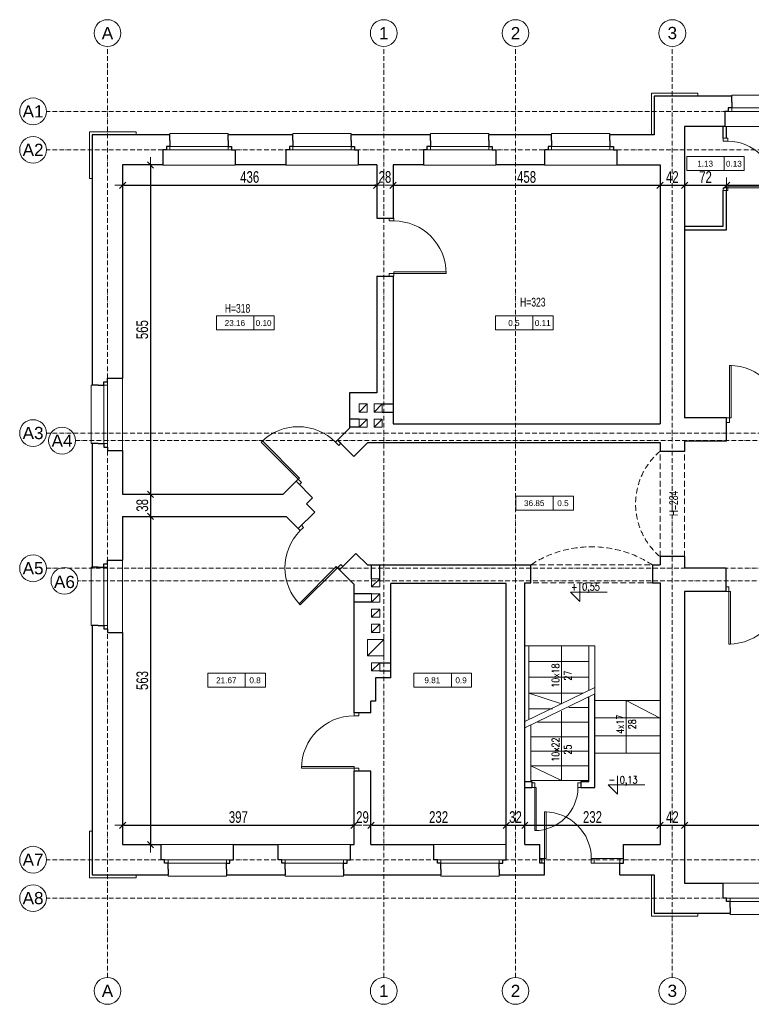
# Model space of a CAD drawing. Header units: inches. Extents: x -8638 to 29969, y -39 to 37625.
# Tile 6 of 18: x 419 to 1674, y 16979 to 18669. Entities that reach past the tile are written whole.
import ezdxf
from ezdxf.enums import TextEntityAlignment as Align

# ---------------------------------------------------------------- set-up
doc = ezdxf.new("R2010")
doc.units = ezdxf.units.IN
doc.header["$MEASUREMENT"] = 0
for name, pattern in [('ArcadiaLine4607182594047786974', [0]), ('DASHED', [15, 10, -5]), ('GAP', [3, 2, -0.5, 0, -0.5])]:
    doc.linetypes.add(name, pattern=pattern)
doc.layers.get('0').update_dxf_attribs({"lineweight": 0})
doc.layers.get('Defpoints').update_dxf_attribs({"lineweight": 0})
for name, color, linetype, lineweight in [('AA_OPIS_009', 2, 'Continuous', 0), ('AA_OPIS_TABELKI_009', 7, 'Continuous', 0), ('AA_PRZ_SCIANY_030', 10, 'Continuous', 30), ('AA_PRZERYWANE', 251, 'DASHED', 0), ('AA_STOLARKA DRZW_009', 7, 'Continuous', 0), ('AA_WIDOK_005', 252, 'Continuous', 0), ('AA_WIDOK_009', 7, 'Continuous', 0), ('AA_WYMIAR', 157, 'Continuous', 0), ('AA_WYMIAR WYS_50', 7, 'Continuous', 0), ('isa_V9BAE0E40C946046_B19A2E0E40DD480C4L21BAE0E40DD48147Usr', 7, 'Continuous', 25)]:
    doc.layers.add(name, color=color, linetype=linetype, lineweight=lineweight)
doc.styles.add('100ROMAN', font='arial.ttf', dxfattribs={"width": 0.7})
doc.styles.add('ArCADiaStyle', font='arial.ttf')
doc.styles.add('arial', font='arial.ttf', dxfattribs={"width": 0.9, "height": 1.5})
doc.styles.add('ROMANS', font='romans.shx', dxfattribs={"width": 0.8})
doc.dimstyles.new('1_100', dxfattribs={"dimtxt": 20, "dimasz": 1.8, "dimexe": 0.18, "dimexo": 0.0625, "dimgap": 4, "dimtad": 1, "dimtoh": 1, "dimdec": 0, "dimzin": 0, "dimdsep": 46, "dimtxsty": '100ROMAN', "dimblk": 'ST', "dimcen": 0, "dimse1": 1, "dimse2": 1, "dimclrd": 256, "dimclrt": 256, "dimadec": 0, "dimazin": 0, "dimtfac": 1, "dimtdec": 0, "dimtix": 1, "dimtofl": 0, "dimtmove": 1, "dimatfit": 2, "dimldrblk": 'DOTSMALL', "dimfxl": 1, "dimtolj": 1, "dimtzin": 0, "dimarcsym": 0})

# ---------------------------------------------------------------- blocks, each defined once
blk = doc.blocks.new('okna parter 100')
at = {"layer": 'AA_PRZ_SCIANY_030', "color": 0}
for p, q in [((19935.3, 10114.2), (19935.3, 10124.2)), ((20035.3, 10114.2), (20035.3, 10124.2)), ((19935.3, 10104.2), (19929.3, 10104.2)), ((19929.3, 10104.2), (19929.3, 10098.2)), ((19935.3, 10114.2), (19935.3, 10114.2)), ((19935.3, 10114.2), (19935.3, 10104.2)), ((20035.3, 10114.2), (20035.3, 10114.2)), ((20035.3, 10114.2), (20035.3, 10104.2)), ((20035.3, 10104.2), (20041.3, 10104.2)), ((20041.3, 10104.2), (20041.3, 10098.2)), ((19929.3, 10098.2), (19923.3, 10098.2)), ((19923.3, 10098.2), (19923.3, 10072.2)), ((20041.3, 10098.2), (20047.3, 10098.2)), ((20047.3, 10098.2), (20047.3, 10072.2))]:
    blk.add_line(p, q, dxfattribs=at)
at = {"layer": 'AA_STOLARKA DRZW_009', "color": 0}
for points in [[(19935.3, 10104.2), (19929.3, 10104.2), (19929.3, 10098.2), (19935.3, 10098.2)], [(20035.3, 10104.2), (20041.3, 10104.2), (20041.3, 10098.2), (20035.3, 10098.2)]]:
    blk.add_lwpolyline(points, close=True, dxfattribs=at)
for points in [[(20035.3, 10104.2), (19935.3, 10104.2)], [(19929.3, 10098.2), (20041.3, 10098.2)]]:
    blk.add_lwpolyline(points, dxfattribs=at)
at = {"layer": 'AA_WIDOK_009', "color": 0}
for p, q in [((20035.3, 10124.2), (20035.3, 10126.2)), ((19923.3, 10072.2), (20047.3, 10072.2))]:
    blk.add_line(p, q, dxfattribs=at)
blk.add_lwpolyline([(19935.3, 10124.2), (19935.3, 10126.2), (20035.3, 10126.2)], dxfattribs=at)
blk = doc.blocks.new('*U3346')
for points in [[(-85, 0), (-85, 8), (-90, 8), (-90, 0)], [(-7.5, 0), (-5, 0), (-5, -80), (-7.5, -80)], [(0, 0), (0, 8), (-5, 8), (-5, 0)]]:
    blk.add_lwpolyline(points, close=True)
blk.add_arc((-5, 0), 80, 180, 270)
blk = doc.blocks.new('*U3342')
for points in [[(-95, 0), (-95, 8), (-100, 8), (-100, 0)], [(-7.8, 0), (-5, 0), (-5, -90), (-7.8, -90)], [(0, 0), (0, 8), (-5, 8), (-5, 0)]]:
    blk.add_lwpolyline(points, close=True)
blk.add_arc((-5, 0), 90, 180, 270)
blk = doc.blocks.new('*U3349')
for points in [[(-95, 0), (-95, 8), (-100, 8), (-100, 0)], [(-7.8, 0), (-5, 0), (-5, -90), (-7.8, -90)], [(0, 0), (0, 8), (-5, 8), (-5, 0)]]:
    blk.add_lwpolyline(points, close=True)
blk.add_arc((-5, 0), 90, 180, 270)
blk = doc.blocks.new('*U3347')
for points in [[(-95, 0), (-95, 8), (-100, 8), (-100, 0)], [(-7.8, 0), (-5, 0), (-5, -90), (-7.8, -90)], [(0, 0), (0, 8), (-5, 8), (-5, 0)]]:
    blk.add_lwpolyline(points, close=True)
blk.add_arc((-5, 0), 90, 180, 270)
blk = doc.blocks.new('*U3350')
for points in [[(-95, 0), (-95, 8), (-100, 8), (-100, 0)], [(-7.8, 0), (-5, 0), (-5, -90), (-7.8, -90)], [(0, 0), (0, 8), (-5, 8), (-5, 0)]]:
    blk.add_lwpolyline(points, close=True)
blk.add_arc((-5, 0), 90, 180, 270)
blk = doc.blocks.new('TABELKA POWIERZCHNIE')
at = {"layer": 'AA_OPIS_TABELKI_009'}
blk.add_line((656700946, 556572823.1), (656700946, 556572799.1), dxfattribs=at)
blk.add_lwpolyline([(656700881.9, 556572823.1), (656700980.5, 556572823.1), (656700980.5, 556572799.1), (656700881.9, 556572799.1)], close=True, dxfattribs=at)
at = {"layer": 'AA_OPIS_TABELKI_009', "style": 'arial'}
for tag, p in [('POW', (656700913.4, 556572805.9)), ('NR', (656700962.7, 556572805.8))]:
    blk.add_attdef(tag, text='', height=10, dxfattribs=at).set_placement(p, align=Align.CENTER)
blk = doc.blocks.new('kota wys. dół')
blk.add_lwpolyline([(2489.2, 1562.6), (2489.2, 1537.4), (2476.6, 1550), (2526.2, 1550)])
at = {"style": 'ROMANS'}
blk.add_attdef('%%P', text='', height=10.5, dxfattribs=at).set_placement((2486.1, 1552.1), align=Align.RIGHT)
blk.add_attdef('0.00', (2492.3, 1552.1), '', height=10.5, dxfattribs=at)
blk = doc.blocks.new('*U3361')
for points in [[(-79, 0), (-79, 8), (-84, 8), (-84, 0)], [(-7.3, 0), (-5, 0), (-5, -74), (-7.3, -74)], [(0, 0), (0, 8), (-5, 8), (-5, 0)]]:
    blk.add_lwpolyline(points, close=True)
blk.add_arc((-5, 0), 74, 180, 270)
blk = doc.blocks.new('*U3351')
for points in [[(-85, 0), (-85, 8), (-90, 8), (-90, 0)], [(-7.5, 0), (-5, 0), (-5, -80), (-7.5, -80)], [(0, 0), (0, 8), (-5, 8), (-5, 0)]]:
    blk.add_lwpolyline(points, close=True)
blk.add_arc((-5, 0), 80, 180, 270)
blk = doc.blocks.new('ST')
at = {"color": 0}
for p, q in [((7.5, 0), (-7.5, 0)), ((-3, -3), (3, 3)), ((0, 7.5), (0, -7.5))]:
    blk.add_line(p, q, dxfattribs=at)
blk = doc.blocks.new('*D3414')
at = {"layer": 'AA_WYMIAR', "lineweight": -2}
blk.add_line((597.8, 18384.8), (1030.2, 18384.8), dxfattribs=at)
at = {"layer": 'Defpoints', "color": 0}
for p in [(596, 18419.5), (1032, 18419.5), (1032, 18384.8)]:
    blk.add_point(p, dxfattribs=at)
at = {"layer": 'AA_WYMIAR', "lineweight": -2, "xscale": 1.8, "yscale": 1.8, "zscale": 1.8, "rotation": 180}
blk.add_blockref('ST', (596, 18384.8), dxfattribs=at)
at = {"layer": 'AA_WYMIAR', "lineweight": -2, "xscale": 1.8, "yscale": 1.8, "zscale": 1.8}
blk.add_blockref('ST', (1032, 18384.8), dxfattribs=at)
at = {"layer": 'AA_WYMIAR', "insert": (814, 18398.8), "char_height": 20, "attachment_point": 5, "style": '100ROMAN'}
blk.add_mtext('\\A1;436', dxfattribs=at)
blk = doc.blocks.new('_DotSmall')
at = {"color": 0, "linetype": 'ByBlock', "const_width": 0.5}
blk.add_lwpolyline([(-0.0625, 0, 1), (0.0625, 0, 1)], format="xyb", close=True, dxfattribs=at)
blk = doc.blocks.new('*D3415')
at = {"layer": 'AA_WYMIAR', "lineweight": -2}
for p, q in [((1030.2, 18384.8), (1028.4, 18384.8)), ((1061.8, 18384.8), (1063.6, 18384.8))]:
    blk.add_line(p, q, dxfattribs=at)
at = {"layer": 'Defpoints', "color": 0}
for p in [(1032, 18419.5), (1060, 18419.5), (1060, 18384.8)]:
    blk.add_point(p, dxfattribs=at)
at = {"layer": 'AA_WYMIAR', "lineweight": -2, "xscale": 1.8, "yscale": 1.8, "zscale": 1.8}
blk.add_blockref('ST', (1032, 18384.8), dxfattribs=at)
at = {"layer": 'AA_WYMIAR', "lineweight": -2, "xscale": 1.8, "yscale": 1.8, "zscale": 1.8, "rotation": 180}
blk.add_blockref('ST', (1060, 18384.8), dxfattribs=at)
at = {"layer": 'AA_WYMIAR', "insert": (1046, 18398.8), "char_height": 20, "attachment_point": 5, "style": '100ROMAN'}
blk.add_mtext('\\A1;28', dxfattribs=at)
blk = doc.blocks.new('*D3416')
at = {"layer": 'AA_WYMIAR', "lineweight": -2}
blk.add_line((1061.8, 18384.8), (1516.2, 18384.8), dxfattribs=at)
at = {"layer": 'Defpoints', "color": 0}
for p in [(1060, 18419.5), (1518, 18419.5), (1518, 18384.8)]:
    blk.add_point(p, dxfattribs=at)
at = {"layer": 'AA_WYMIAR', "lineweight": -2, "xscale": 1.8, "yscale": 1.8, "zscale": 1.8, "rotation": 180}
blk.add_blockref('ST', (1060, 18384.8), dxfattribs=at)
at = {"layer": 'AA_WYMIAR', "lineweight": -2, "xscale": 1.8, "yscale": 1.8, "zscale": 1.8}
blk.add_blockref('ST', (1518, 18384.8), dxfattribs=at)
at = {"layer": 'AA_WYMIAR', "insert": (1289, 18398.8), "char_height": 20, "attachment_point": 5, "style": '100ROMAN'}
blk.add_mtext('\\A1;458', dxfattribs=at)
blk = doc.blocks.new('*D3417')
at = {"layer": 'AA_WYMIAR', "lineweight": -2}
blk.add_line((1519.8, 18384.8), (1558.2, 18384.8), dxfattribs=at)
at = {"layer": 'Defpoints', "color": 0}
for p in [(1560, 18485.5), (1518, 18419.5), (1560, 18384.8)]:
    blk.add_point(p, dxfattribs=at)
at = {"layer": 'AA_WYMIAR', "lineweight": -2, "xscale": 1.8, "yscale": 1.8, "zscale": 1.8, "rotation": 180}
blk.add_blockref('ST', (1518, 18384.8), dxfattribs=at)
at = {"layer": 'AA_WYMIAR', "lineweight": -2, "xscale": 1.8, "yscale": 1.8, "zscale": 1.8}
blk.add_blockref('ST', (1560, 18384.8), dxfattribs=at)
at = {"layer": 'AA_WYMIAR', "insert": (1539, 18398.8), "char_height": 20, "attachment_point": 5, "style": '100ROMAN'}
blk.add_mtext('\\A1;42', dxfattribs=at)
blk = doc.blocks.new('*D3418')
at = {"layer": 'AA_WYMIAR', "lineweight": -2}
blk.add_line((1561.8, 18384.8), (1630.2, 18384.8), dxfattribs=at)
at = {"layer": 'Defpoints', "color": 0}
for p in [(1560, 18485.5), (1632, 18485.5), (1632, 18384.8)]:
    blk.add_point(p, dxfattribs=at)
at = {"layer": 'AA_WYMIAR', "lineweight": -2, "xscale": 1.8, "yscale": 1.8, "zscale": 1.8, "rotation": 180}
blk.add_blockref('ST', (1560, 18384.8), dxfattribs=at)
at = {"layer": 'AA_WYMIAR', "lineweight": -2, "xscale": 1.8, "yscale": 1.8, "zscale": 1.8}
blk.add_blockref('ST', (1632, 18384.8), dxfattribs=at)
at = {"layer": 'AA_WYMIAR', "insert": (1596, 18398.8), "char_height": 20, "attachment_point": 5, "style": '100ROMAN'}
blk.add_mtext('\\A1;72', dxfattribs=at)
blk = doc.blocks.new('*D3419')
at = {"layer": 'AA_WYMIAR', "lineweight": -2}
blk.add_line((1633.8, 18384.8), (1960.2, 18384.8), dxfattribs=at)
at = {"layer": 'Defpoints', "color": 0}
for p in [(1632, 18485.5), (1962, 18485.5), (1962, 18384.8)]:
    blk.add_point(p, dxfattribs=at)
at = {"layer": 'AA_WYMIAR', "lineweight": -2, "xscale": 1.8, "yscale": 1.8, "zscale": 1.8, "rotation": 180}
blk.add_blockref('ST', (1632, 18384.8), dxfattribs=at)
at = {"layer": 'AA_WYMIAR', "lineweight": -2, "xscale": 1.8, "yscale": 1.8, "zscale": 1.8}
blk.add_blockref('ST', (1962, 18384.8), dxfattribs=at)
at = {"layer": 'AA_WYMIAR', "insert": (1797, 18398.8), "char_height": 20, "attachment_point": 5, "style": '100ROMAN'}
blk.add_mtext('\\A1;330', dxfattribs=at)
blk = doc.blocks.new('*D3426')
at = {"layer": 'AA_WYMIAR', "lineweight": -2}
blk.add_line((643.8, 18417.7), (643.8, 17856.3), dxfattribs=at)
at = {"layer": 'Defpoints', "color": 0}
for p in [(596, 18419.5), (596, 17854.5), (643.8, 17854.5)]:
    blk.add_point(p, dxfattribs=at)
at = {"layer": 'AA_WYMIAR', "lineweight": -2, "xscale": 1.8, "yscale": 1.8, "zscale": 1.8}
for p, rotation in [((643.8, 18419.5), 90), ((643.8, 17854.5), 270)]:
    blk.add_blockref('ST', p, dxfattribs=dict(at, rotation=rotation))
at = {"layer": 'AA_WYMIAR', "insert": (629.8, 18137), "char_height": 20, "attachment_point": 5, "rotation": 90, "style": '100ROMAN'}
blk.add_mtext('\\A1;565', dxfattribs=at)
blk = doc.blocks.new('*D3427')
at = {"layer": 'AA_WYMIAR', "lineweight": -2}
blk.add_line((643.8, 17852.7), (643.8, 17818.3), dxfattribs=at)
at = {"layer": 'Defpoints', "color": 0}
for p in [(596, 17854.5), (596, 17816.5), (643.8, 17816.5)]:
    blk.add_point(p, dxfattribs=at)
at = {"layer": 'AA_WYMIAR', "lineweight": -2, "xscale": 1.8, "yscale": 1.8, "zscale": 1.8}
for p, rotation in [((643.8, 17854.5), 90), ((643.8, 17816.5), 270)]:
    blk.add_blockref('ST', p, dxfattribs=dict(at, rotation=rotation))
at = {"layer": 'AA_WYMIAR', "insert": (629.8, 17835.5), "char_height": 20, "attachment_point": 5, "rotation": 90, "style": '100ROMAN'}
blk.add_mtext('\\A1;38', dxfattribs=at)
blk = doc.blocks.new('*D3428')
at = {"layer": 'AA_WYMIAR', "lineweight": -2}
blk.add_line((643.8, 17814.7), (643.8, 17255.3), dxfattribs=at)
at = {"layer": 'Defpoints', "color": 0}
for p in [(596, 17816.5), (596, 17253.5), (643.8, 17253.5)]:
    blk.add_point(p, dxfattribs=at)
at = {"layer": 'AA_WYMIAR', "lineweight": -2, "xscale": 1.8, "yscale": 1.8, "zscale": 1.8}
for p, rotation in [((643.8, 17816.5), 90), ((643.8, 17253.5), 270)]:
    blk.add_blockref('ST', p, dxfattribs=dict(at, rotation=rotation))
at = {"layer": 'AA_WYMIAR', "insert": (629.8, 17535), "char_height": 20, "attachment_point": 5, "rotation": 90, "style": '100ROMAN'}
blk.add_mtext('\\A1;563', dxfattribs=at)
blk = doc.blocks.new('*D3429')
at = {"layer": 'AA_WYMIAR', "lineweight": -2}
blk.add_line((597.8, 17286.6), (991.2, 17286.6), dxfattribs=at)
at = {"layer": 'Defpoints', "color": 0}
for p in [(993, 17286.6), (596, 17253.5), (993, 17253.5)]:
    blk.add_point(p, dxfattribs=at)
at = {"layer": 'AA_WYMIAR', "lineweight": -2, "xscale": 1.8, "yscale": 1.8, "zscale": 1.8, "rotation": 180}
blk.add_blockref('ST', (596, 17286.6), dxfattribs=at)
at = {"layer": 'AA_WYMIAR', "lineweight": -2, "xscale": 1.8, "yscale": 1.8, "zscale": 1.8}
blk.add_blockref('ST', (993, 17286.6), dxfattribs=at)
at = {"layer": 'AA_WYMIAR', "insert": (794.5, 17300.6), "char_height": 20, "attachment_point": 5, "style": '100ROMAN'}
blk.add_mtext('\\A1;397', dxfattribs=at)
blk = doc.blocks.new('*D3430')
at = {"layer": 'AA_WYMIAR', "lineweight": -2}
for p, q in [((991.2, 17286.6), (989.4, 17286.6)), ((1023.8, 17286.6), (1025.6, 17286.6))]:
    blk.add_line(p, q, dxfattribs=at)
at = {"layer": 'Defpoints', "color": 0}
for p in [(1022, 17379.5), (1022, 17286.6), (993, 17253.5)]:
    blk.add_point(p, dxfattribs=at)
at = {"layer": 'AA_WYMIAR', "lineweight": -2, "xscale": 1.8, "yscale": 1.8, "zscale": 1.8}
blk.add_blockref('ST', (993, 17286.6), dxfattribs=at)
at = {"layer": 'AA_WYMIAR', "lineweight": -2, "xscale": 1.8, "yscale": 1.8, "zscale": 1.8, "rotation": 180}
blk.add_blockref('ST', (1022, 17286.6), dxfattribs=at)
at = {"layer": 'AA_WYMIAR', "insert": (1007.5, 17300.6), "char_height": 20, "attachment_point": 5, "style": '100ROMAN'}
blk.add_mtext('\\A1;29', dxfattribs=at)
blk = doc.blocks.new('*D3431')
at = {"layer": 'AA_WYMIAR', "lineweight": -2}
blk.add_line((1023.8, 17286.6), (1252.2, 17286.6), dxfattribs=at)
at = {"layer": 'Defpoints', "color": 0}
for p in [(1022, 17379.5), (1254, 17286.6), (1254, 17227.5)]:
    blk.add_point(p, dxfattribs=at)
at = {"layer": 'AA_WYMIAR', "lineweight": -2, "xscale": 1.8, "yscale": 1.8, "zscale": 1.8, "rotation": 180}
blk.add_blockref('ST', (1022, 17286.6), dxfattribs=at)
at = {"layer": 'AA_WYMIAR', "lineweight": -2, "xscale": 1.8, "yscale": 1.8, "zscale": 1.8}
blk.add_blockref('ST', (1254, 17286.6), dxfattribs=at)
at = {"layer": 'AA_WYMIAR', "insert": (1138, 17300.6), "char_height": 20, "attachment_point": 5, "style": '100ROMAN'}
blk.add_mtext('\\A1;232', dxfattribs=at)
blk = doc.blocks.new('*D3432')
at = {"layer": 'AA_WYMIAR', "lineweight": -2}
blk.add_line((1255.8, 17286.6), (1284.2, 17286.6), dxfattribs=at)
at = {"layer": 'Defpoints', "color": 0}
for p in [(1286, 17286.6), (1286, 17253.5), (1254, 17227.5)]:
    blk.add_point(p, dxfattribs=at)
at = {"layer": 'AA_WYMIAR', "lineweight": -2, "xscale": 1.8, "yscale": 1.8, "zscale": 1.8, "rotation": 180}
blk.add_blockref('ST', (1254, 17286.6), dxfattribs=at)
at = {"layer": 'AA_WYMIAR', "lineweight": -2, "xscale": 1.8, "yscale": 1.8, "zscale": 1.8}
blk.add_blockref('ST', (1286, 17286.6), dxfattribs=at)
at = {"layer": 'AA_WYMIAR', "insert": (1270, 17300.6), "char_height": 20, "attachment_point": 5, "style": '100ROMAN'}
blk.add_mtext('\\A1;32', dxfattribs=at)
blk = doc.blocks.new('*D3433')
at = {"layer": 'AA_WYMIAR', "lineweight": -2}
blk.add_line((1287.8, 17286.6), (1516.2, 17286.6), dxfattribs=at)
at = {"layer": 'Defpoints', "color": 0}
for p in [(1518, 17286.6), (1286, 17253.5), (1518, 17253.5)]:
    blk.add_point(p, dxfattribs=at)
at = {"layer": 'AA_WYMIAR', "lineweight": -2, "xscale": 1.8, "yscale": 1.8, "zscale": 1.8, "rotation": 180}
blk.add_blockref('ST', (1286, 17286.6), dxfattribs=at)
at = {"layer": 'AA_WYMIAR', "lineweight": -2, "xscale": 1.8, "yscale": 1.8, "zscale": 1.8}
blk.add_blockref('ST', (1518, 17286.6), dxfattribs=at)
at = {"layer": 'AA_WYMIAR', "insert": (1402, 17300.6), "char_height": 20, "attachment_point": 5, "style": '100ROMAN'}
blk.add_mtext('\\A1;232', dxfattribs=at)
blk = doc.blocks.new('*D3434')
at = {"layer": 'AA_WYMIAR', "lineweight": -2}
blk.add_line((1519.8, 17286.6), (1558.2, 17286.6), dxfattribs=at)
at = {"layer": 'Defpoints', "color": 0}
for p in [(1560, 17286.6), (1518, 17253.5), (1560, 17187.5)]:
    blk.add_point(p, dxfattribs=at)
at = {"layer": 'AA_WYMIAR', "lineweight": -2, "xscale": 1.8, "yscale": 1.8, "zscale": 1.8, "rotation": 180}
blk.add_blockref('ST', (1518, 17286.6), dxfattribs=at)
at = {"layer": 'AA_WYMIAR', "lineweight": -2, "xscale": 1.8, "yscale": 1.8, "zscale": 1.8}
blk.add_blockref('ST', (1560, 17286.6), dxfattribs=at)
at = {"layer": 'AA_WYMIAR', "insert": (1539, 17300.6), "char_height": 20, "attachment_point": 5, "style": '100ROMAN'}
blk.add_mtext('\\A1;42', dxfattribs=at)
blk = doc.blocks.new('*D3435')
at = {"layer": 'AA_WYMIAR', "lineweight": -2}
blk.add_line((1561.8, 17286.6), (1934.2, 17286.6), dxfattribs=at)
at = {"layer": 'Defpoints', "color": 0}
for p in [(1936, 17286.6), (1560, 17187.5), (1936, 17187.5)]:
    blk.add_point(p, dxfattribs=at)
at = {"layer": 'AA_WYMIAR', "lineweight": -2, "xscale": 1.8, "yscale": 1.8, "zscale": 1.8, "rotation": 180}
blk.add_blockref('ST', (1560, 17286.6), dxfattribs=at)
at = {"layer": 'AA_WYMIAR', "lineweight": -2, "xscale": 1.8, "yscale": 1.8, "zscale": 1.8}
blk.add_blockref('ST', (1936, 17286.6), dxfattribs=at)
at = {"layer": 'AA_WYMIAR', "insert": (1748, 17300.6), "char_height": 20, "attachment_point": 5, "style": '100ROMAN'}
blk.add_mtext('\\A1;376', dxfattribs=at)

msp = doc.modelspace()

# ---------------------------------------------------------------- linework, layer by layer
at = {"linetype": 'ArcadiaLine4607182594047786974', "lineweight": 0}
for centre in [(570, 18645.8), (1044, 18645.8), (1270, 18645.8), (1539, 18645.8), (442.4, 18511.5), (442.4, 18445.5), (442.4, 17959.5), (492.1, 17946.5), (442.4, 17727.5), (496.2, 17706), (442.4, 17227.5), (442.4, 17161.5), (570, 17002.4), (1044, 17002.4), (1270, 17002.4), (1539, 17002.4)]:
    msp.add_circle(centre, 23, dxfattribs=at)
at = {"layer": 'AA_PRZ_SCIANY_030', "color": 0}
for p, q in [((1032, 18419.5), (1032, 18328.5)), ((1060, 18419.5), (1060, 18328.5)), ((1444, 18419.5), (1518, 18419.5)), ((1518, 18419.5), (1518, 17975.5)), ((1560, 18419.5), (1560, 17985.5)), ((1032, 18328.5), (1060, 18328.5)), ((1032, 18228.5), (1032, 18028.5)), ((1032, 18228.5), (1060, 18228.5)), ((1060, 18228.5), (1060, 17975.5)), ((1032, 18028.5), (985, 18028.5)), ((985, 18028.5), (985, 17968.1)), ((1041.5, 18009.5), (1060, 18009.5)), ((1041.5, 17995.5), (1060, 17995.5)), ((1001.5, 17983.5), (985, 17983.5)), ((1632, 17985.5), (1560, 17985.5)), ((1632, 17945.5), (1632, 17985.5)), ((985, 17968.1), (964.5, 17947.6)), ((1001.5, 17969.5), (985, 17969.5)), ((1060, 17975.5), (1518, 17975.5)), ((992.8, 17919.3), (964.5, 17947.6)), ((1016.9, 17943.5), (992.8, 17919.3)), ((1016.9, 17943.5), (1518, 17943.5)), ((1518, 17943.5), (1518, 17928.5)), ((1560, 17945.5), (1560, 17928.5)), ((1632, 17945.5), (1560, 17945.5)), ((893.8, 17876.9), (871.3, 17854.5)), ((922, 17848.6), (893.8, 17876.9)), ((596, 17854.5), (871.3, 17854.5)), ((922, 17848.6), (911.4, 17838)), ((925.6, 17823.9), (897.3, 17795.6)), ((925.6, 17823.9), (911.4, 17838)), ((596, 17816.5), (876.4, 17816.5)), ((897.3, 17795.6), (876.4, 17816.5)), ((996.3, 17753.1), (968, 17724.9)), ((1016, 17733.5), (996.3, 17753.1)), ((1518, 17747.5), (1518, 17733.5)), ((1560, 17747.5), (1518, 17747.5)), ((1560, 17747.5), (1560, 17727.5)), ((993, 17699.9), (968, 17724.9)), ((1016, 17733.5), (1296, 17733.5)), ((1023, 17709.5), (1023, 17733.5)), ((1037, 17709.5), (1037, 17733.5)), ((1296, 17702.5), (1296, 17733.5)), ((1505, 17733.5), (1518, 17733.5)), ((1505, 17733.5), (1505, 17702.5)), ((1631, 17727.5), (1560, 17727.5)), ((1631, 17727.5), (1631, 17687.5)), ((993, 17479.5), (993, 17699.9)), ((1254, 17701.5), (1056, 17701.5)), ((1056, 17539.5), (1056, 17701.5)), ((1254, 17253.5), (1254, 17701.5)), ((1286, 17253.5), (1286, 17702.5)), ((1286, 17702.5), (1296, 17702.5)), ((1286, 17702.5), (1296, 17702.5)), ((1505, 17702.5), (1518, 17702.5)), ((1505, 17702.5), (1518, 17702.5)), ((1518, 17702.5), (1518, 17253.5)), ((1023, 17683.5), (993, 17683.5)), ((1560, 17687.5), (1560, 17253.5)), ((1631, 17687.5), (1560, 17687.5)), ((1023, 17669.5), (993, 17669.5)), ((1037, 17565.5), (1056, 17565.5)), ((1056, 17539.5), (1030, 17539.5)), ((1037, 17551.5), (1056, 17551.5)), ((1396, 17361.5), (1396, 17507.1)), ((1406, 17351.5), (1406, 17511.9)), ((1022, 17479.5), (1022, 17499.5)), ((1022, 17479.5), (993, 17479.5)), ((993, 17253.5), (993, 17379.5)), ((1022, 17379.5), (993, 17379.5)), ((1022, 17253.5), (1022, 17379.5)), ((1286, 17361.5), (1298, 17361.5)), ((1286, 17361.5), (1298, 17361.5)), ((1286, 17351.5), (1298, 17351.5)), ((1298, 17361.5), (1298, 17351.5)), ((1382, 17361.5), (1386, 17361.5)), ((1382, 17361.5), (1382, 17351.5)), ((1382, 17351.5), (1386, 17351.5)), ((1386, 17361.5), (1396, 17361.5)), ((1386, 17351.5), (1406, 17351.5)), ((1312, 17221.5), (1312, 17253.5)), ((1455, 17221.5), (1455, 17253.5)), ((1318, 17221.5), (1312, 17221.5)), ((1320, 17201.5), (1320, 17221.5)), ((1449, 17201.5), (1449, 17221.5)), ((1449, 17221.5), (1455, 17221.5)), ((1449, 17201.5), (1508, 17201.5)), ((1508, 17201.5), (1508, 17135.5)), ((1508, 17135.5), (1638, 17135.5))]:
    msp.add_line(p, q, dxfattribs=at)
for points in [[(1641, 18537.5), (1508, 18537.5), (1508, 18471.5), (1432, 18471.5)], [(1629, 18485.5), (1560, 18485.5), (1560, 18419.5)], [(1626, 18465.5), (1626, 18485.5)], [(1632, 18465.5), (1632, 18485.5)], [(677, 18471.5), (544, 18471.5), (544, 18041.5)], [(888, 18471.5), (777, 18471.5)], [(1124, 18471.5), (988, 18471.5)], [(1332, 18471.5), (1224, 18471.5)], [(665, 18419.5), (596, 18419.5), (596, 18053.5)], [(876, 18419.5), (789, 18419.5)], [(1032, 18419.5), (1000, 18419.5)], [(1112, 18419.5), (1060, 18419.5)], [(1320, 18419.5), (1236, 18419.5)], [(1560, 18308.5), (1560, 18308.5), (1632, 18308.5), (1632, 18375.5)], [(1560, 18314.5), (1626, 18314.5), (1626, 18375.5)], [(544, 17941.5), (544, 17729.5)], [(596, 17929.5), (596, 17854.5)], [(1518, 17928.5), (1560, 17928.5)], [(596, 17816.5), (596, 17741.5)], [(544, 17629.5), (544, 17201.5), (674, 17201.5)], [(596, 17617.5), (596, 17253.5), (662, 17253.5)], [(1030, 17539.5), (1030, 17539.5), (1030, 17499.5), (1022, 17499.5)], [(786, 17253.5), (863, 17253.5)], [(987, 17253.5), (993, 17253.5)], [(1022, 17253.5), (1130, 17253.5)], [(1286, 17253.5), (1312, 17253.5)], [(1455, 17253.5), (1518, 17253.5)], [(1560, 17253.5), (1560, 17187.5), (1626, 17187.5)], [(774, 17201.5), (875, 17201.5)], [(975, 17201.5), (1142, 17201.5)], [(1242, 17201.5), (1320, 17201.5)]]:
    msp.add_lwpolyline(points, dxfattribs=at)
at = {"layer": 'AA_PRZERYWANE', "color": 0}
for p, q in [((1518, 17747.5), (1518, 17928.5)), ((1560, 17747.5), (1560, 17928.5)), ((1296, 17733.5), (1505, 17733.5)), ((1505, 17702.5), (1296, 17702.5))]:
    msp.add_line(p, q, dxfattribs=at)
for centre, radius, start, end in [((1594.5, 17838), 118.5, 130.2091, 229.7909), ((1400.5, 17572.8), 191.6, 56.9539, 123.0461)]:
    msp.add_arc(centre, radius, start, end, dxfattribs=at)
at = {"layer": 'AA_STOLARKA DRZW_009', "color": 0}
for points in [[(1312, 17229.5), (1320, 17229.5)], [(1312, 17221.5), (1318, 17221.5)], [(1405, 17229.5), (1455, 17229.5)], [(1449, 17221.5), (1405, 17221.5)]]:
    msp.add_lwpolyline(points, dxfattribs=at)
msp.add_lwpolyline([(1449, 17221.5), (1455, 17221.5), (1455, 17229.5), (1449, 17229.5)], close=True, dxfattribs=at)
at = {"layer": 'AA_WIDOK_005', "color": 0}
for p, q in [((1001.5, 17995.5), (1015.5, 18009.5)), ((1027.5, 17995.5), (1041.5, 18009.5)), ((1001.5, 17969.5), (1015.5, 17983.5)), ((1027.5, 17969.5), (1041.5, 17983.5)), ((1023, 17695.5), (1037, 17709.5)), ((1023, 17669.5), (1037, 17683.5)), ((1023, 17643.5), (1037, 17657.5)), ((1023, 17617.5), (1037, 17631.5)), ((1016, 17577.5), (1044, 17605.5)), ((1023, 17551.5), (1037, 17565.5))]:
    msp.add_line(p, q, dxfattribs=at)
for points in [[(1015.5, 17995.5), (1001.5, 17995.5), (1001.5, 18009.5), (1015.5, 18009.5)], [(1041.5, 17995.5), (1027.5, 17995.5), (1027.5, 18009.5), (1041.5, 18009.5)], [(1015.5, 17969.5), (1001.5, 17969.5), (1001.5, 17983.5), (1015.5, 17983.5)], [(1041.5, 17969.5), (1027.5, 17969.5), (1027.5, 17983.5), (1041.5, 17983.5)], [(1037, 17695.5), (1023, 17695.5), (1023, 17709.5), (1037, 17709.5)], [(1037, 17669.5), (1023, 17669.5), (1023, 17683.5), (1037, 17683.5)], [(1037, 17643.5), (1023, 17643.5), (1023, 17657.5), (1037, 17657.5)], [(1037, 17617.5), (1023, 17617.5), (1023, 17631.5), (1037, 17631.5)], [(1044, 17577.5), (1016, 17577.5), (1016, 17605.5), (1044, 17605.5)], [(1037, 17551.5), (1023, 17551.5), (1023, 17565.5), (1037, 17565.5)]]:
    msp.add_lwpolyline(points, close=True, dxfattribs=at)
at = {"layer": 'AA_WIDOK_009', "color": 0, "ltscale": 0.5}
for p, q in [((1286, 17594.5), (1406, 17594.5)), ((1293, 17594.5), (1293, 17469.1)), ((1396, 17518.1), (1396, 17594.5)), ((1406, 17511.9), (1406, 17594.5)), ((1293, 17567.5), (1396, 17567.5)), ((1293, 17540.5), (1396, 17540.5)), ((1406, 17522.9), (1286, 17464.5)), ((1406, 17511.9), (1286, 17453.5)), ((1293, 17513.5), (1386, 17513.5)), ((1293, 17486.5), (1333.5, 17486.5)), ((1361.7, 17488.5), (1396, 17488.5)), ((1406, 17500.5), (1518, 17500.5)), ((1406, 17471), (1518, 17471)), ((1296, 17458.1), (1296, 17361.5)), ((1307.5, 17463.5), (1396, 17463.5)), ((1296, 17438.5), (1396, 17438.5)), ((1406, 17440), (1518, 17440)), ((1296, 17413.5), (1396, 17413.5)), ((1406, 17410.5), (1518, 17410.5)), ((1296, 17388.5), (1396, 17388.5)), ((1296, 17363.5), (1396, 17363.5))]:
    msp.add_line(p, q, dxfattribs=at)
for points in [[(1508, 18471.5), (1503, 18471.5), (1503, 18471.5), (1503, 18537.5), (1503, 18542.5), (1583, 18542.5), (1583, 18537.5)], [(544, 18396.5), (539, 18396.5), (539, 18396.5), (539, 18471.5), (539, 18476.5), (619, 18476.5), (619, 18471.5)], [(1349, 17594.5), (1349, 17495.2), (1293, 17513.5)], [(1459.7, 17410.5), (1459.7, 17500.5), (1518, 17470.5)], [(1349, 17482.6), (1349, 17363.5), (1296, 17388.5)], [(544, 17276.5), (539, 17276.5), (539, 17276.5), (539, 17201.5), (539, 17196.5), (619, 17196.5), (619, 17201.5)], [(1503, 17201.5), (1503, 17201.5), (1503, 17135.5), (1503, 17130.5), (1583, 17130.5), (1583, 17135.5)]]:
    msp.add_lwpolyline(points, dxfattribs=at)
at = {"layer": 'isa_V9BAE0E40C946046_B19A2E0E40DD480C4L21BAE0E40DD48147Usr', "linetype": 'GAP', "lineweight": 0, "ltscale": 4}
for p, q in [((570, 17025.4), (570, 18622.8)), ((1044, 17025.4), (1044, 18622.8)), ((1270, 17025.4), (1270, 18622.8)), ((1539, 17025.4), (1539, 18622.8)), ((3315, 18511.5), (465.4, 18511.5)), ((3315, 18445.5), (465.4, 18445.5)), ((3315, 17959.5), (465.4, 17959.5)), ((515.1, 17946.5), (3265.6, 17946.5)), ((465.4, 17727.5), (3315, 17727.5)), ((3268.7, 17706), (519.2, 17706)), ((3315, 17227.5), (465.4, 17227.5)), ((3315, 17161.5), (465.4, 17161.5))]:
    msp.add_line(p, q, dxfattribs=at)

# ---------------------------------------------------------------- block references
at = {"color": 0}
for p in [(-18294.3, 8413.2), (-19258.3, 8347.2), (-19047.3, 8347.2), (-18811.3, 8347.2), (-18603.3, 8347.2)]:
    msp.add_blockref('okna parter 100', p, dxfattribs=at)
at = {"color": 0, "rotation": 90}
msp.add_blockref('okna parter 100', (10668.2, -1993.8), dxfattribs=at)
at = {"color": 0, "xscale": -1}
for p, rotation in [((10668.2, 37664.7), 89.99999999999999), ((-19261.3, 27325.7), 180), ((-19060.3, 27325.7), 180), ((-18793.3, 27325.7), 180), ((-18297.3, 27259.7), 180)]:
    msp.add_blockref('okna parter 100', p, dxfattribs=dict(at, rotation=rotation))
at = {"layer": 'AA_OPIS_TABELKI_009', "color": 0}
for p, values in [((-656699318.1, -556554389.2), {'NR': '0.13', 'POW': '1.13'}), ((-656700124.8, -556554662.5), {'NR': '0.10', 'POW': '23.16'}), ((-656699646.1, -556554662.5), {'NR': '0.11', 'POW': '0.5'}), ((-656699611.3, -556554971.6), {'NR': '0.5', 'POW': '36.85'}), ((-656700139.5, -556555275.5), {'NR': '0.8', 'POW': '21.67'}), ((-656699786.1, -556555275.5), {'NR': '0.9', 'POW': '9.81'})]:
    msp.add_blockref('TABELKA POWIERZCHNIE', p, dxfattribs=at).add_auto_attribs(values)
at = {"layer": 'AA_STOLARKA DRZW_009', "color": 0, "xscale": -1, "rotation": 89.99999999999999}
for name, p in [('*U3351', (1634, 18375.5)), ('*U3347', (1061, 18228.5))]:
    msp.add_blockref(name, p, dxfattribs=at)
at = {"layer": 'AA_STOLARKA DRZW_009', "color": 0}
for name, p, rotation in [('*U3349', (1632, 17985.5), 180), ('*U3342', (893.8, 17876.9), 224.9999779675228), ('*U3342', (968, 17724.9), 315.0000220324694), ('*U3347', (993, 17379.5), 270), ('*U3346', (1315, 17229.5), 180)]:
    msp.add_blockref(name, p, dxfattribs=dict(at, rotation=rotation))
at = {"layer": 'AA_STOLARKA DRZW_009', "color": 0, "xscale": -1}
for name, p in [('*U3350', (1631, 17687.5)), ('*U3361', (1298, 17351.5))]:
    msp.add_blockref(name, p, dxfattribs=at)
at = {"layer": 'AA_WYMIAR WYS_50', "color": 0, "transparency": 33554687}
ref = msp.add_blockref('kota wys. dół', (-1761.7, 15726.2), dxfattribs=dict(at, xscale=1.262991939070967, yscale=1.262991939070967, zscale=1.262991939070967, rotation=0.05060147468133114))
ref.add_attrib('%%P', '+', dxfattribs={"layer": '0', "height": 12.6, "rotation": 0.0506, "style": 'ROMANS', "width": 0.8}).set_placement((1376.5, 17689.2), align=Align.RIGHT)
ref.add_attrib('0.00', '0,55', (1384.4, 17689.3), dxfattribs={"layer": '0', "height": 12.63, "rotation": 0.0506, "style": 'ROMANS', "width": 0.8})
ref = msp.add_blockref('kota wys. dół', (-1697.1, 15395.3), dxfattribs=dict(at, xscale=1.262991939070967, yscale=1.262991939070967, zscale=1.262991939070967, rotation=0.05060147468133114))
ref.add_attrib('%%P', '-', dxfattribs={"layer": '0', "height": 12.6, "rotation": 0.0506, "style": 'ROMANS', "width": 0.8}).set_placement((1441, 17358.3), align=Align.RIGHT)
ref.add_attrib('0.00', '0,13', (1448.9, 17358.3), dxfattribs={"layer": '0', "height": 12.63, "rotation": 0.0506, "style": 'ROMANS', "width": 0.8})

# ---------------------------------------------------------------- texts
at = {"linetype": 'Continuous', "lineweight": 0, "char_height": 21, "attachment_point": 5, "style": 'ArCADiaStyle'}
for s, insert in [('A', (570, 18645.8)), ('1', (1044, 18645.8)), ('2', (1270, 18645.8)), ('3', (1539, 18645.8)), ('A1', (442.4, 18511.5)), ('A2', (442.4, 18445.5)), ('A3', (442.4, 17959.5)), ('A5', (442.4, 17727.5)), ('A6', (496.2, 17704)), ('A7', (442.4, 17227.5)), ('A8', (442.4, 17161.5)), ('A', (570, 17002.4)), ('1', (1044, 17002.4)), ('2', (1270, 17002.4)), ('3', (1539, 17002.4))]:
    msp.add_mtext(s, dxfattribs=dict(at, insert=insert))
at = {"linetype": 'Continuous', "lineweight": 0, "insert": (492.1, 17946.5), "char_height": 21, "width": 48.778, "attachment_point": 5, "style": 'ArCADiaStyle'}
msp.add_mtext('A4', dxfattribs=at)
at = {"layer": 'AA_OPIS_009', "color": 0, "linetype": 'ByBlock', "lineweight": -2, "ltscale": 15, "char_height": 15, "width": 298.227, "attachment_point": 1, "style": '100ROMAN'}
for s, insert in [('H=318', (771.3, 18181)), ('H=323', (1277.9, 18191.7))]:
    msp.add_mtext(s, dxfattribs=dict(at, insert=insert))
at = {"layer": 'AA_OPIS_009', "color": 0, "linetype": 'ByBlock', "lineweight": -2, "ltscale": 15, "insert": (1533.7, 17816.9), "char_height": 15, "width": 298.227, "attachment_point": 1, "rotation": 90, "style": '100ROMAN'}
msp.add_mtext('H=284', dxfattribs=at)
at = {"layer": 'AA_WYMIAR WYS_50', "color": 0, "transparency": 33554687, "char_height": 12.5, "attachment_point": 1, "rotation": 90, "style": 'ROMANS'}
for s, insert in [('\\pxqc;10x18\\P27', (1332.5, 17484)), ('\\pxqc;4x17\\P28', (1443.2, 17400.5)), ('\\pxqc;10x22\\P25', (1332.5, 17357))]:
    msp.add_mtext_dynamic_manual_height_columns(s, width=118.735, gutter_width=62.5, heights=[0], dxfattribs=dict(at, insert=insert))

# ---------------------------------------------------------------- dimensions: what is measured, and where the dimension line sits
at = {"layer": 'AA_WYMIAR', "color": 0}
for base, p1, p2, picture, middle in [((1560, 18384.8), (1518, 18419.5), (1560, 18485.5), '*D3417', (1539, 18398.8)), ((1632, 18384.8), (1560, 18485.5), (1632, 18485.5), '*D3418', (1596, 18398.8)), ((1962, 18384.8), (1632, 18485.5), (1962, 18485.5), '*D3419', (1797, 18398.8)), ((1032, 18384.8), (596, 18419.5), (1032, 18419.5), '*D3414', (814, 18398.8)), ((1060, 18384.8), (1032, 18419.5), (1060, 18419.5), '*D3415', (1046, 18398.8)), ((1518, 18384.8), (1060, 18419.5), (1518, 18419.5), '*D3416', (1289, 18398.8)), ((1022, 17286.6), (993, 17253.5), (1022, 17379.5), '*D3430', (1007.5, 17300.6)), ((1254, 17286.6), (1022, 17379.5), (1254, 17227.5), '*D3431', (1138, 17300.6)), ((993, 17286.6), (596, 17253.5), (993, 17253.5), '*D3429', (794.5, 17300.6)), ((1286, 17286.6), (1254, 17227.5), (1286, 17253.5), '*D3432', (1270, 17300.6)), ((1518, 17286.6), (1286, 17253.5), (1518, 17253.5), '*D3433', (1402, 17300.6)), ((1560, 17286.6), (1518, 17253.5), (1560, 17187.5), '*D3434', (1539, 17300.6)), ((1936, 17286.6), (1560, 17187.5), (1936, 17187.5), '*D3435', (1748, 17300.6))]:
    dim = msp.add_linear_dim(base=base, p1=p1, p2=p2, dimstyle='1_100', dxfattribs=at)
    dim.commit()
    dim.dimension.update_dxf_attribs({"geometry": picture, "text_midpoint": middle})
for base, p1, p2, picture, middle in [((643.8, 17854.5), (596, 18419.5), (596, 17854.5), '*D3426', (629.8, 18137)), ((643.8, 17816.5), (596, 17854.5), (596, 17816.5), '*D3427', (629.8, 17835.5)), ((643.8, 17253.5), (596, 17816.5), (596, 17253.5), '*D3428', (629.8, 17535))]:
    dim = msp.add_linear_dim(base=base, p1=p1, p2=p2, angle=90, dimstyle='1_100', dxfattribs=at)
    dim.commit()
    dim.dimension.update_dxf_attribs({"geometry": picture, "text_midpoint": middle})

doc.saveas('drawing.dxf')
